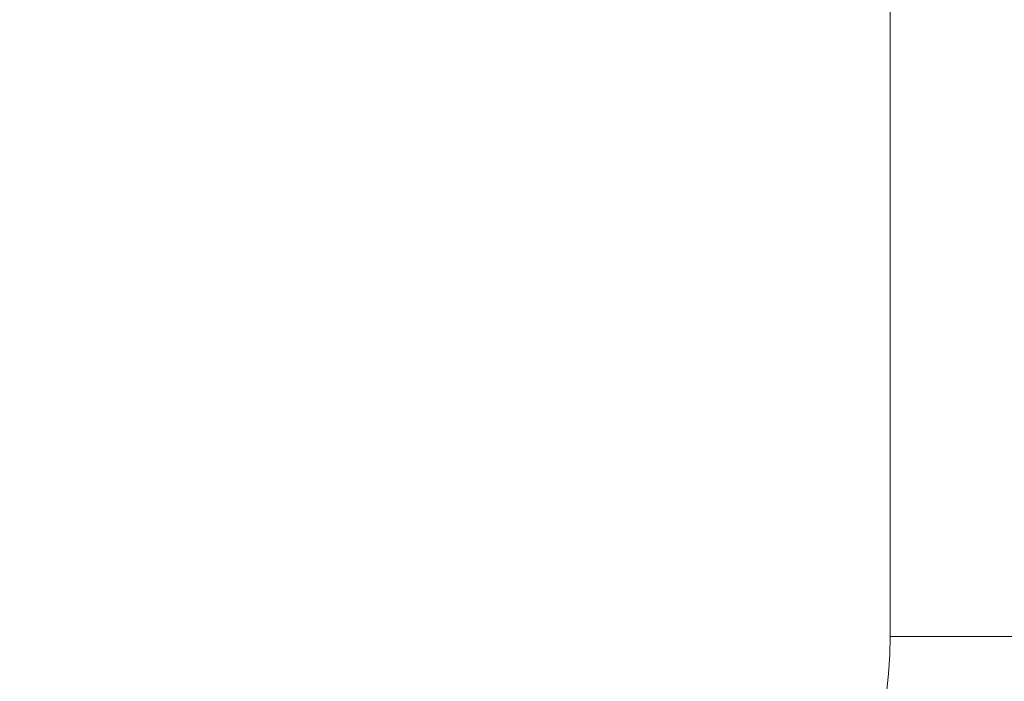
# Model space of a CAD drawing. Header units: centimetres. Extents: x -35.1 to 36.2, y 4.2 to 6.
# Tile 234 of 256: x 11.988 to 12.147, y 4.693 to 4.8. Entities that reach past the tile are written whole.
import ezdxf

# ---------------------------------------------------------------- set-up
doc = ezdxf.new("R2010")
doc.units = ezdxf.units.CM
doc.header["$LTSCALE"] = 2.54
doc.layers.add('Lucido design-1', color=7, linetype='Continuous')

# ---------------------------------------------------------------- blocks, each defined once
blk = doc.blocks.new('Gruppo-4-1')
at = {"color": 7, "linetype": 'Continuous', "lineweight": 9}
blk.add_3dface([(-34.95848, 5.90009, -2312.32217), (-34.95848, 4.30009, -2312.32217), (36.07398, 4.30009, -2312.32217), (36.07398, 5.90009, -2312.32217)], dxfattribs=at)
for points, invisible_edges in [([(-11.01345, 5.90009, -2312.72217), (12.12889, 4.69715, -2312.72217), (12.12871, 4.69402, -2312.72217), (12.12838, 4.69089, -2312.72217)], 9), ([(12.12838, 4.69089, -2312.72217), (12.12793, 4.68776, -2312.72217), (-11.01345, 5.90009, -2312.72217)], 10), ([(-11.01345, 5.90009, -2312.72217), (12.12895, 4.70009, -2312.72217), (12.12889, 4.69715, -2312.72217)], 9), ([(-11.01345, 5.90009, -2312.72217), (12.12895, 5.90009, -2312.72217), (12.12895, 4.70009, -2312.72217)], 8), ([(12.12793, 4.68776, -2312.72217), (12.12775, 4.68682, -2312.72217), (-11.01345, 5.90009, -2312.72217)], 10), ([(-11.01345, 4.70009, -2312.72217), (-11.01345, 5.90009, -2312.72217), (12.12775, 4.68682, -2312.72217)], 10), ([(12.13492, 4.70009, -2312.72229), (12.12895, 4.70009, -2312.72217), (12.12895, 5.90009, -2312.72217), (12.1332, 5.90009, -2312.72225)], 8), ([(12.1332, 5.90009, -2312.72225), (12.13595, 5.90009, -2312.72231), (12.13595, 4.70009, -2312.72231), (12.13492, 4.70009, -2312.72229)], 10), ([(12.13595, 5.90009, -2312.72231), (12.13757, 5.90009, -2312.7224), (12.14291, 4.70009, -2312.72272), (12.14097, 4.70009, -2312.7226)], 10), ([(12.14097, 4.70009, -2312.7226), (12.13595, 4.70009, -2312.72231), (12.13595, 5.90009, -2312.72231)], 10), ([(12.13757, 5.90009, -2312.7224), (12.14291, 5.90009, -2312.72272), (12.14291, 4.70009, -2312.72272)], 10), ([(12.1471, 4.70009, -2312.72313), (12.14291, 4.70009, -2312.72272), (12.14291, 5.90009, -2312.72272), (12.14671, 5.90009, -2312.72309)], 10), ([(12.14671, 5.90009, -2312.72309), (12.1498, 5.90009, -2312.72339), (12.1498, 4.70009, -2312.72339), (12.1471, 4.70009, -2312.72313)], 10), ([(-11.01341, 4.69775, -2312.72217), (-11.01345, 4.70009, -2312.72217), (12.12775, 4.68682, -2312.72217)], 10), ([(12.12838, 4.69089, -2312.72217), (12.12871, 4.69402, -2312.72217), (12.13492, 4.70009, -2312.72229), (12.13368, 4.68622, -2312.72227)], 14), ([(12.13492, 4.70009, -2312.72229), (12.12871, 4.69402, -2312.72217), (12.12889, 4.69715, -2312.72217)], 9), ([(12.12889, 4.69715, -2312.72217), (12.12895, 4.70009, -2312.72217), (12.13492, 4.70009, -2312.72229)], 8), ([(12.13968, 4.68562, -2312.72257), (12.13368, 4.68622, -2312.72227), (12.13595, 4.70009, -2312.72231)], 11), ([(12.13368, 4.68622, -2312.72227), (12.13492, 4.70009, -2312.72229), (12.13595, 4.70009, -2312.72231)], 9), ([(12.13595, 4.70009, -2312.72231), (12.14097, 4.70009, -2312.7226), (12.13968, 4.68562, -2312.72257)], 10), ([(12.13968, 4.68562, -2312.72257), (12.14097, 4.70009, -2312.7226), (12.14291, 4.70009, -2312.72272)], 9), ([(12.14291, 4.70009, -2312.72272), (12.14576, 4.68501, -2312.72309), (12.13968, 4.68562, -2312.72257)], 11), ([(12.14291, 4.70009, -2312.72272), (12.1471, 4.70009, -2312.72313), (12.14576, 4.68501, -2312.72309)], 10), ([(12.14576, 4.68501, -2312.72309), (12.1471, 4.70009, -2312.72313), (12.1498, 4.70009, -2312.72339)], 9), ([(12.1498, 4.70009, -2312.72339), (12.15189, 4.6844, -2312.72384), (12.14576, 4.68501, -2312.72309)], 11), ([(-11.01325, 4.69468, -2312.72217), (-11.01341, 4.69775, -2312.72217), (12.12775, 4.68682, -2312.72217)], 10), ([(-11.01297, 4.6916, -2312.72217), (-11.01325, 4.69468, -2312.72217), (12.12775, 4.68682, -2312.72217)], 10)]:
    blk.add_3dface(points, dxfattribs=dict(at, invisible_edges=invisible_edges))

msp = doc.modelspace()

# ---------------------------------------------------------------- block references
at = {"layer": 'Lucido design-1', "color": 7}
msp.add_blockref('Gruppo-4-1', (0, 0), dxfattribs=at)

doc.saveas('drawing.dxf')
